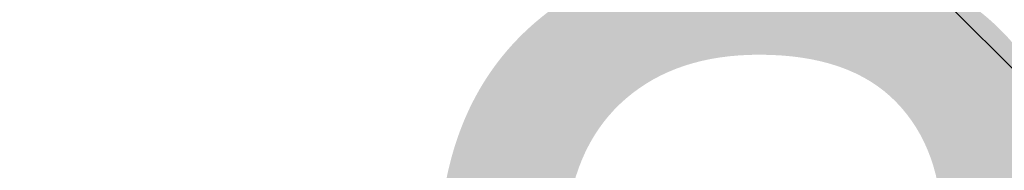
# Model space of a CAD drawing. Header units: metres. Extents: x 179483 to 180084, y 582739 to 582904.
# Tile 186 of 205: x 179805.221 to 179806.384, y 582836.799 to 582836.977. Entities that reach past the tile are written whole.
import ezdxf

# ---------------------------------------------------------------- set-up
doc = ezdxf.new("R2010")
doc.units = ezdxf.units.M
doc.layers.get('0').update_dxf_attribs({"linetype": 'CONTINUOUS', "lineweight": 9})
doc.layers.add('TA - VERDACHT_OBJECT', color=1, linetype='CONTINUOUS', lineweight=18)
doc.layers.add('TA - VRIJGEGEVEN TOT 4M-MV', color=3, linetype='CONTINUOUS', lineweight=18)
doc.styles.get("Standard").update_dxf_attribs({"font": 'arial.ttf'})

# ---------------------------------------------------------------- blocks, each defined once
blk = doc.blocks.new('Object')
at = {"color": 7}
blk.add_attdef('1', (-2.4803, 0.7741), '', height=1.2, dxfattribs=at)

msp = doc.modelspace()

# ---------------------------------------------------------------- hatches: boundary and pattern name
at = {"layer": 'TA - VRIJGEGEVEN TOT 4M-MV'}
h = msp.add_hatch(dxfattribs=at)
h.set_pattern_fill('ANSI31', color=256, scale=0.3, angle=90, style=0)
h.paths.add_polyline_path([(179814.8844, 582835.6365), (179814.5857, 582836.4097), (179799.7015, 582837.5659), (179789.2691, 582838.5326), (179789.5683, 582835.0703), (179790.5808, 582835.7514), (179793.2327, 582835.4313), (179800.598, 582834.5422), (179812.5383, 582833.3096)])

# ---------------------------------------------------------------- block references
at = {"layer": 'TA - VERDACHT_OBJECT', "linetype": 'ByBlock'}
msp.add_blockref('Object', (179807.65, 582835.07), dxfattribs=at).add_auto_attribs({'1': ' 307'})

doc.saveas('drawing.dxf')
